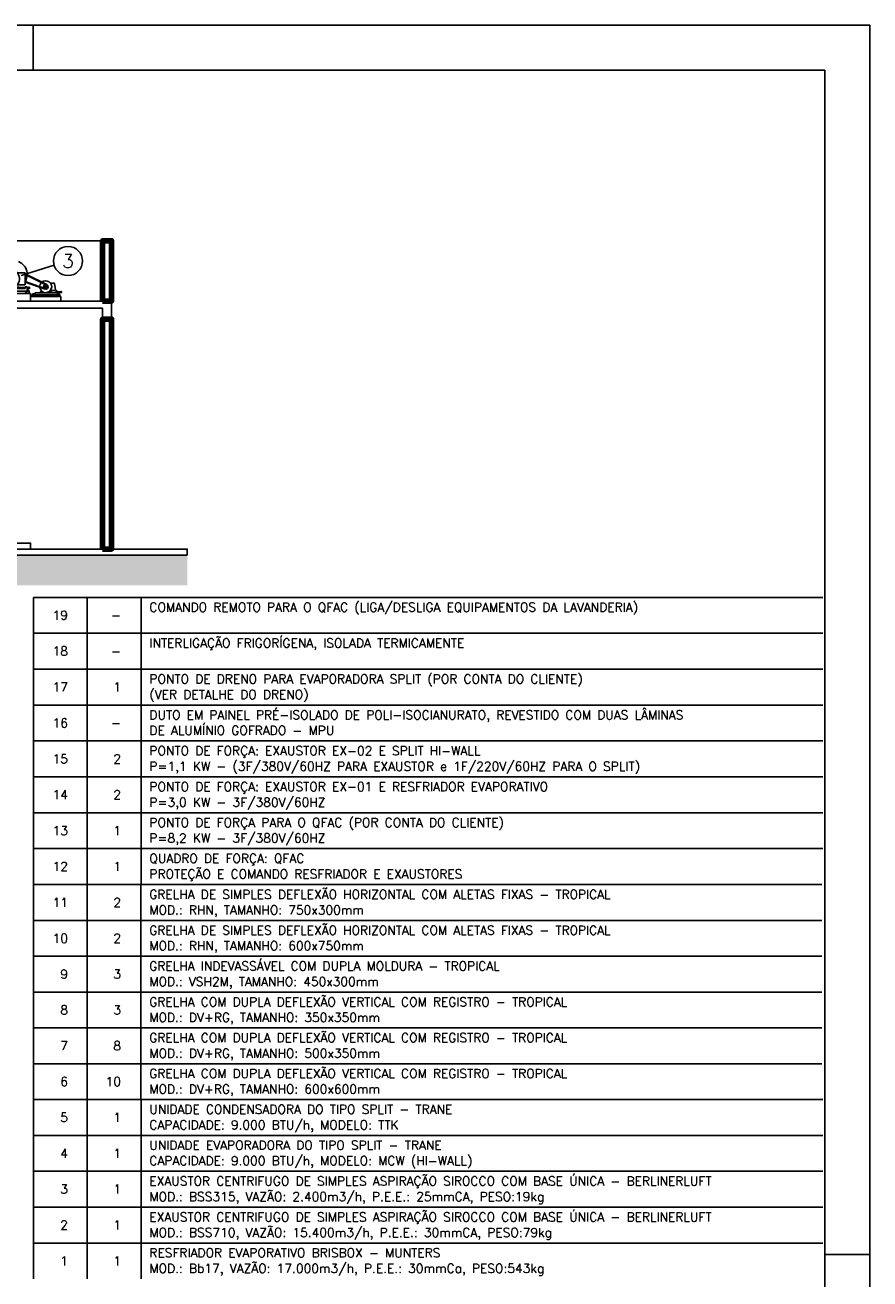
# Model space of a CAD drawing. Header units: inches. Extents: x -35 to 144, y -65 to -22.
# Tile 47 of 47: x 130 to 144, y -43 to -22. Entities that reach past the tile are written whole.
import ezdxf
from ezdxf.enums import TextEntityAlignment as Align

# ---------------------------------------------------------------- set-up
doc = ezdxf.new("R2010")
doc.units = ezdxf.units.IN
doc.header["$MEASUREMENT"] = 0
doc.layers.add('ALV-ALT', color=7, linetype='Continuous', lineweight=90)
for name, color, linetype in [('AR-DUTO VENTILAÇÃO', 11, 'Continuous'), ('AR-EQUIP', 80, 'Continuous'), ('AR_LEGENDA', 7, 'Continuous'), ('AR_TEXTO-15', 6, 'Continuous'), ('AR_TEXTO-20', 5, 'Continuous'), ('HTC - GER', 254, 'Continuous'), ('PIS-CTE', 7, 'Continuous'), ('VIS-V05', 8, 'Continuous'), ('VIS-V06', 9, 'Continuous')]:
    doc.layers.add(name, color=color, linetype=linetype)
doc.styles.add('AR_TEXTO-15', font='romans.shx', dxfattribs={"height": 0.225})
doc.styles.add('AR_TEXTO-20', font='ROMANS.shx', dxfattribs={"height": 0.4})

# ---------------------------------------------------------------- blocks, each defined once
blk = doc.blocks.new('ARQ - CORTE A')
at = {"layer": 'HTC - GER'}
h = blk.add_hatch(dxfattribs=at)
h.set_pattern_fill('EARTH', color=256, angle=45)
h.set_pattern_definition([(45, (-95.25556, -108.1163), (3e-17, 0.3535534), [0.25, -0.25]), (45, (-95.32185, -108.05002), (3e-17, 0.3535534), [0.25, -0.25]), (45, (-95.38814, -107.98373), (3e-17, 0.3535534), [0.25, -0.25]), (135, (-95.38814, -107.93953), (-0.3535534, 6e-17), [0.25, -0.25]), (135, (-95.32185, -107.87324), (-0.3535534, 6e-17), [0.25, -0.25]), (135, (-95.25556, -107.80695), (-0.3535534, 6e-17), [0.25, -0.25])])
h.paths.add_polyline_path([(28.971, 0), (23.565, 0), (23.565, -0.4), (22.915, -0.4), (22.915, 0), (20.017, 0), (20.017, 0.05), (1.067, 0.05), (1.067, 0), (0, 0), (0, -0.5), (28.971, -0.5)])
at = {"layer": 'ALV-ALT'}
for points in [[(27.565, 4.22), (27.715, 4.22), (27.715, 5.22), (27.565, 5.22)], [(27.565, 0.1), (27.715, 0.1), (27.715, 3.92), (27.565, 3.92)]]:
    blk.add_lwpolyline(points, close=True, dxfattribs=at)
at = {"layer": 'PIS-CTE', "color": 7}
blk.add_lwpolyline([(19.967, 4.22), (27.715, 4.22), (27.715, 3.92), (27.565, 3.92), (27.565, 4.1), (23.565, 4.1), (23.565, 3.92), (23.415, 3.92), (23.415, 4.1), (20.117, 4.1), (20.117, 3.92), (19.967, 3.92), (19.967, 4.22)], dxfattribs=at)
at = {"layer": 'PIS-CTE'}
for points in [[(23.565, 0.1), (28.971, 0.1), (28.971, 0)], [(23.565, 0), (28.971, 0)]]:
    blk.add_lwpolyline(points, dxfattribs=at)
at = {"layer": 'VIS-V05'}
blk.add_lwpolyline([(24.567, 0.1), (24.567, 0.2), (26.367, 0.2), (26.367, 0.1)], dxfattribs=at)
at = {"layer": 'VIS-V06'}
blk.add_line((27.565, 5.22), (20.117, 5.22), dxfattribs=at)
blk = doc.blocks.new('BSS710 CORTE')
at = {"layer": 'AR-EQUIP'}
for p, q in [((0.531, 1.403), (-0.367, 1.403)), ((-0.367, 1.403), (-0.367, 0.918)), ((0, 1.112), (0.243, 1.355)), ((0.243, 1.355), (0.585, 1.355)), ((0.531, 1.403), (0.531, 1.355)), ((0.828, 1.112), (0.585, 1.355)), ((0, 0), (0, 1.112)), ((0.828, 0.841), (0.828, 1.112)), ((0.178, 0.553), (0.178, 0.85)), ((0.181, 0.553), (0.181, 0.847)), ((0.362, 0.855), (0.184, 0.855)), ((0.368, 0.852), (0.187, 0.852)), ((0.327, 0.891), (0.268, 0.891)), ((0.268, 0.855), (0.268, 0.891)), ((0.309, 0.858), (0.358, 0.858)), ((0.309, 0.858), (0.309, 0.855)), ((1.381, 0.322), (0.375, 0.849)), ((1.359, 0.34), (0.414, 0.841)), ((1.424, 0.412), (0.46, 1.03)), ((0.641, 0.852), (0.46, 0.852)), ((0.644, 0.855), (0.466, 0.855)), ((0.47, 0.858), (0.519, 0.858)), ((1.396, 0.418), (0.491, 1.005)), ((0.56, 0.891), (0.501, 0.891)), ((0.519, 0.858), (0.519, 0.855)), ((0.56, 0.855), (0.56, 0.891)), ((0.647, 0.743), (0.647, 0.847)), ((0.65, 0.741), (0.65, 0.85)), ((0.647, 0.553), (0.647, 0.734)), ((0.65, 0.553), (0.65, 0.733)), ((0.828, 0.666), (0.828, 0.832)), ((0.828, 0.125), (0.828, 0.657)), ((0, 0.125), (0.178, 0.553)), ((0.178, 0.553), (0.65, 0.553)), ((0.828, 0.125), (0.65, 0.553)), ((1.653, 0.468), (1.523, 0.468)), ((1.653, 0.268), (1.653, 0.468)), ((1.076, 0.227), (1.076, 0.209)), ((1.076, 0.224), (1.076, 0.211)), ((1.085, 0.229), (1.078, 0.229)), ((1.085, 0.225), (1.078, 0.225)), ((1.085, 0.211), (1.078, 0.211)), ((1.087, 0.227), (1.087, 0.209)), ((1.087, 0.212), (1.087, 0.224)), ((1.117, 0.224), (1.087, 0.224)), ((1.117, 0.212), (1.087, 0.212)), ((1.147, 0.234), (1.117, 0.234)), ((1.117, 0.18), (1.117, 0.234)), ((1.147, 0.208), (1.147, 0.234)), ((1.247, 0.224), (1.147, 0.224)), ((1.247, 0.212), (1.147, 0.212)), ((1.247, 0.208), (1.247, 0.23)), ((1.247, 0.23), (1.302, 0.23)), ((1.247, 0.212), (1.247, 0.224)), ((1.247, 0.212), (1.247, 0.224)), ((1.302, 0.23), (1.31, 0.238)), ((1.311, 0.208), (1.33, 0.227)), ((1.491, 0.208), (1.472, 0.227)), ((1.5, 0.23), (1.491, 0.238)), ((1.555, 0.23), (1.5, 0.23)), ((1.653, 0.268), (1.523, 0.268)), ((1.555, 0.208), (1.555, 0.23)), ((1.555, 0.224), (1.654, 0.224)), ((1.555, 0.212), (1.555, 0.224)), ((1.555, 0.212), (1.555, 0.224)), ((1.555, 0.212), (1.654, 0.212)), ((1.654, 0.208), (1.654, 0.234)), ((1.654, 0.234), (1.684, 0.234)), ((1.684, 0.234), (1.684, 0.18)), ((1.684, 0.224), (1.715, 0.224)), ((1.684, 0.212), (1.715, 0.212)), ((1.715, 0.227), (1.715, 0.209)), ((1.715, 0.212), (1.715, 0.224)), ((1.716, 0.229), (1.724, 0.229)), ((1.716, 0.225), (1.724, 0.225)), ((1.716, 0.211), (1.724, 0.211)), ((1.725, 0.227), (1.725, 0.209)), ((1.725, 0.224), (1.725, 0.211)), ((0, 0.125), (1.74, 0.125)), ((0, 0), (1.74, 0)), ((1.069, 0.159), (1.069, 0.131)), ((1.072, 0.159), (1.072, 0.131)), ((1.089, 0.165), (1.075, 0.165)), ((1.089, 0.162), (1.075, 0.162)), ((1.075, 0.128), (1.119, 0.128)), ((1.075, 0.125), (1.119, 0.125)), ((1.077, 0.165), (1.077, 0.18)), ((1.117, 0.18), (1.077, 0.18)), ((1.712, 0.165), (1.077, 0.165)), ((1.085, 0.207), (1.078, 0.207)), ((1.089, 0.165), (1.089, 0.162)), ((1.119, 0.165), (1.105, 0.165)), ((1.105, 0.162), (1.105, 0.165)), ((1.119, 0.162), (1.105, 0.162)), ((1.122, 0.131), (1.122, 0.159)), ((1.125, 0.131), (1.125, 0.159)), ((1.654, 0.208), (1.147, 0.208)), ((1.555, 0.208), (1.247, 0.208)), ((1.664, 0.159), (1.664, 0.131)), ((1.667, 0.159), (1.667, 0.131)), ((1.684, 0.165), (1.67, 0.165)), ((1.684, 0.162), (1.67, 0.162)), ((1.67, 0.128), (1.714, 0.128)), ((1.67, 0.125), (1.714, 0.125)), ((1.684, 0.18), (1.712, 0.18)), ((1.684, 0.165), (1.684, 0.162)), ((1.7, 0.162), (1.7, 0.165)), ((1.714, 0.165), (1.7, 0.165)), ((1.714, 0.162), (1.7, 0.162)), ((1.712, 0.165), (1.712, 0.18)), ((1.716, 0.207), (1.724, 0.207)), ((1.717, 0.131), (1.717, 0.159)), ((1.72, 0.131), (1.72, 0.159)), ((1.74, 0), (1.74, 0.125))]:
    blk.add_line(p, q, dxfattribs=at)
for centre, radius in [((0.414, 0.941), 0.1), ((0.414, 0.941), 0.025), ((1.401, 0.368), 0.05), ((1.401, 0.368), 0.021)]:
    blk.add_circle(centre, radius, dxfattribs=at)
for centre, radius, start, end in [((0.447, 0.871), 0.476, 5.7097, 67.1938), ((0.361, 1.023), 0.735, 188.2123, 240.618), ((0.184, 0.85), 0.00571, 90, 180), ((0.187, 0.847), 0.00571, 90, 180), ((0.641, 0.847), 0.00571, 0, 90), ((0.644, 0.85), 0.00571, 0, 90), ((0.339, 0.869), 0.583, 352.6937, 4.7818), ((0.339, 0.869), 0.583, 326.9918, 336.6179), ((0.339, 0.869), 0.583, 337.4035, 351.8607), ((1.401, 0.368), 0.158, 175.5297, 134.3998), ((1.401, 0.368), 0.158, 137.4327, 172.4968), ((1.079, 0.227), 0.00271, 119.5464, 240.4536), ((1.094, 0.218), 0.0172, 156.9303, 203.0697), ((1.079, 0.209), 0.00271, 119.5464, 240.4536), ((1.084, 0.227), 0.00271, 299.4957, 60.5043), ((1.07, 0.218), 0.0172, 336.9303, 23.0697), ((1.084, 0.209), 0.00271, 299.4957, 60.5043), ((1.718, 0.227), 0.00271, 119.4957, 240.5043), ((1.732, 0.218), 0.0172, 156.9303, 203.0697), ((1.718, 0.209), 0.00271, 119.4957, 240.5043), ((1.723, 0.227), 0.00271, 299.5464, 60.4536), ((1.708, 0.218), 0.0172, 336.9303, 23.0697), ((1.723, 0.209), 0.00271, 299.5464, 60.4536), ((1.075, 0.159), 0.0061, 90, 180), ((1.075, 0.131), 0.0061, 180, 270), ((1.075, 0.159), 0.003, 90, 180), ((1.075, 0.131), 0.003, 180, 270), ((1.119, 0.159), 0.0061, 0, 90), ((1.119, 0.159), 0.003, 0, 90), ((1.119, 0.131), 0.003, 270, 0), ((1.119, 0.131), 0.0061, 270, 0), ((1.67, 0.159), 0.0061, 90, 180), ((1.67, 0.131), 0.0061, 180, 270), ((1.67, 0.159), 0.003, 90, 180), ((1.67, 0.131), 0.003, 180, 270), ((1.714, 0.159), 0.0061, 0, 90), ((1.714, 0.159), 0.003, 0, 90), ((1.714, 0.131), 0.003, 270, 0), ((1.714, 0.131), 0.0061, 270, 0)]:
    blk.add_arc(centre, radius, start, end, dxfattribs=at)
blk = doc.blocks.new('NR_LEG')
at = {"layer": 'AR_TEXTO-15', "color": 8, "linetype": 'Continuous'}
blk.add_circle((0, 0), 32.2, dxfattribs=at)
at = {"layer": 'AR_TEXTO-15', "color": 6, "linetype": 'Continuous', "style": 'AR_TEXTO-15'}
blk.add_attdef('NR', text='', height=30, dxfattribs=at).set_placement((0, 0), align=Align.MIDDLE_CENTER)
blk = doc.blocks.new('LISTALEG')
at = {"layer": 'AR_LEGENDA', "color": 8}
for p, q in [((0, 80), (1760.4, 80)), ((0, 0), (0, 80)), ((120, 0), (120, 80)), ((240, 0), (240, 80))]:
    blk.add_line(p, q, dxfattribs=at)
at = {"layer": 'AR_TEXTO-20', "color": 2, "linetype": 'Continuous', "style": 'AR_TEXTO-20'}
for tag, p in [('DESC1', (258.6, 48.1)), ('DESC2', (258.6, 13.4))]:
    blk.add_attdef(tag, p, '', height=20, dxfattribs=at)
for tag, p in [('ITEM', (76.9, 30.1)), ('QTD', (195.4, 30.1))]:
    blk.add_attdef(tag, text='', height=20, dxfattribs=at).set_placement(p, align=Align.RIGHT)

msp = doc.modelspace()

# ---------------------------------------------------------------- linework, layer by layer
at = {"color": 7, "linetype": 'Continuous'}
for p, q in [((143.627, -22.478), (82.538, -22.478)), ((143.627, -65.175), (143.627, -22.478)), ((143.627, -42.9), (142.877, -42.9))]:
    msp.add_line(p, q, dxfattribs=at)
msp.add_line((129.721, -23.228), (129.721, -22.478))
at = {"color": 1}
for p, q in [((142.877, -23.228), (84.413, -23.228)), ((142.877, -64.425), (142.877, -23.228))]:
    msp.add_line(p, q, dxfattribs=at)
at = {"layer": 'AR-EQUIP'}
for p, q in [((129.59, -26.611), (129.949, -26.788)), ((129.59, -26.619), (129.924, -26.786)), ((129.59, -26.737), (129.9, -26.848)), ((129.59, -26.746), (129.92, -26.863)), ((130.067, -26.765), (130.011, -26.765)), ((130.092, -26.875), (130.077, -26.773)), ((130.181, -26.987), (129.677, -26.987)), ((130.181, -27.062), (129.677, -27.062)), ((129.705, -26.981), (129.705, -26.962)), ((129.708, -26.981), (129.708, -26.962)), ((129.71, -26.957), (129.72, -26.957)), ((129.71, -26.959), (129.72, -26.959)), ((129.746, -26.984), (129.71, -26.984)), ((129.746, -26.987), (129.71, -26.987)), ((129.713, -26.944), (129.738, -26.944)), ((129.713, -26.944), (129.713, -26.957)), ((129.713, -26.957), (130.158, -26.957)), ((129.72, -26.959), (129.72, -26.957)), ((129.736, -26.957), (129.736, -26.959)), ((129.746, -26.959), (129.736, -26.959)), ((129.738, -26.944), (129.761, -26.925)), ((129.748, -26.962), (129.748, -26.981)), ((129.751, -26.962), (129.751, -26.981)), ((129.761, -26.925), (130.104, -26.925)), ((129.838, -26.91), (129.838, -26.925)), ((129.838, -26.91), (129.874, -26.91)), ((129.838, -26.925), (129.882, -26.925)), ((129.874, -26.91), (129.876, -26.906)), ((129.882, -26.925), (129.889, -26.914)), ((129.982, -26.925), (129.975, -26.914)), ((130.026, -26.925), (129.982, -26.925)), ((129.99, -26.91), (129.988, -26.906)), ((130.026, -26.91), (129.99, -26.91)), ((130.082, -26.885), (130.011, -26.885)), ((130.026, -26.91), (130.026, -26.925)), ((130.093, -26.91), (130.094, -26.909)), ((130.093, -26.91), (130.093, -26.917)), ((130.093, -26.91), (130.104, -26.91)), ((130.093, -26.917), (130.094, -26.919)), ((130.093, -26.917), (130.104, -26.917)), ((130.094, -26.909), (130.094, -26.919)), ((130.094, -26.909), (130.104, -26.909)), ((130.094, -26.919), (130.104, -26.919)), ((130.104, -26.895), (130.12, -26.895)), ((130.104, -26.925), (130.104, -26.895)), ((130.12, -26.925), (130.12, -26.895)), ((130.12, -26.909), (130.184, -26.909)), ((130.12, -26.91), (130.184, -26.91)), ((130.12, -26.917), (130.184, -26.917)), ((130.12, -26.919), (130.184, -26.919)), ((130.12, -26.925), (130.121, -26.925)), ((130.12, -26.981), (130.12, -26.962)), ((130.128, -26.944), (130.121, -26.925)), ((130.123, -26.981), (130.123, -26.962)), ((130.125, -26.959), (130.135, -26.959)), ((130.161, -26.984), (130.125, -26.984)), ((130.161, -26.987), (130.125, -26.987)), ((130.128, -26.944), (130.158, -26.944)), ((130.135, -26.959), (130.135, -26.957)), ((130.151, -26.957), (130.161, -26.957)), ((130.151, -26.957), (130.151, -26.959)), ((130.161, -26.959), (130.151, -26.959)), ((130.158, -26.957), (130.158, -26.944)), ((130.163, -26.962), (130.163, -26.981)), ((130.166, -26.962), (130.166, -26.981)), ((130.181, -27.062), (130.181, -26.987)), ((130.184, -26.906), (130.184, -26.921)), ((130.185, -26.904), (130.192, -26.904)), ((130.185, -26.908), (130.192, -26.908)), ((130.185, -26.919), (130.192, -26.919)), ((130.185, -26.923), (130.192, -26.923)), ((130.193, -26.906), (130.193, -26.921)), ((130.193, -26.909), (130.193, -26.919))]:
    msp.add_line(p, q, dxfattribs=at)
for radius in [0.04, 0.014]:
    msp.add_circle((129.932, -26.825), radius, dxfattribs=at)
for centre, radius, start, end in [((129.398, -26.616), 0.224, 5.3917, 68.2049), ((129.363, -26.617), 0.259, 333.4999, 357.787), ((129.363, -26.617), 0.259, 359.711, 4.9202), ((129.932, -26.825), 0.099, 136.7998, 180.8228), ((129.932, -26.825), 0.099, 185.7953, 131.8273), ((130.067, -26.775), 0.01, 8.425, 90), ((129.71, -26.962), 0.0052, 90, 180), ((129.71, -26.981), 0.0052, 180, 270), ((129.71, -26.962), 0.0025, 90, 180), ((129.71, -26.981), 0.0025, 180, 270), ((129.746, -26.962), 0.0052, 0, 90), ((129.746, -26.962), 0.0025, 0, 90), ((129.746, -26.981), 0.0052, 270, 0), ((129.746, -26.981), 0.0025, 270, 0), ((130.082, -26.875), 0.01, 270, 0), ((130.125, -26.962), 0.0052, 90, 180), ((130.125, -26.981), 0.0052, 180, 270), ((130.125, -26.962), 0.0025, 90, 180), ((130.125, -26.981), 0.0025, 180, 270), ((130.161, -26.962), 0.0052, 0, 90), ((130.161, -26.962), 0.0025, 0, 90), ((130.161, -26.981), 0.0052, 270, 0), ((130.161, -26.981), 0.0025, 270, 0), ((130.187, -26.906), 0.00228, 119.4957, 240.5043), ((130.199, -26.914), 0.0144, 156.9303, 203.0697), ((130.187, -26.921), 0.00228, 119.4957, 240.5043), ((130.191, -26.906), 0.00228, 299.5464, 60.4536), ((130.179, -26.914), 0.0144, 336.9303, 23.0697), ((130.191, -26.921), 0.00228, 299.5464, 60.4536)]:
    msp.add_arc(centre, radius, start, end, dxfattribs=at)
at = {"layer": 'AR_TEXTO-15', "color": 8, "linetype": 'Continuous'}
msp.add_line((130.071, -26.468), (129.523, -26.637), dxfattribs=at)

# ---------------------------------------------------------------- block references
at = {"color": 6}
msp.add_blockref('BSS710 CORTE', (127.937, -27.062), dxfattribs=at)
at = {"color": 1, "xscale": 0.007452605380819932, "yscale": 0.007452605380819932, "zscale": 0.007452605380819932}
for p, values in [((129.727, -32.58), {'ITEM': '19', 'QTD': '-', 'DESC1': 'COMANDO REMOTO PARA O QFAC (LIGA/DESLIGA EQUIPAMENTOS DA LAVANDERIA)'}), ((129.727, -33.176), {'ITEM': '18', 'QTD': '-', 'DESC1': 'INTERLIGAÇÃO FRIGORÍGENA, ISOLADA TERMICAMENTE'}), ((129.727, -33.772), {'ITEM': '17', 'QTD': '1', 'DESC1': 'PONTO DE DRENO PARA EVAPORADORA SPLIT (POR CONTA DO CLIENTE)', 'DESC2': '(VER DETALHE DO DRENO)'}), ((129.727, -34.369), {'ITEM': '16', 'QTD': '-', 'DESC1': 'DUTO EM PAINEL PRÉ-ISOLADO DE POLI-ISOCIANURATO, REVESTIDO COM DUAS LÂMINAS', 'DESC2': 'DE ALUMÍNIO GOFRADO - MPU'}), ((129.727, -40.92), {'ITEM': '5', 'QTD': '1', 'DESC1': 'UNIDADE CONDENSADORA DO TIPO SPLIT - TRANE', 'DESC2': 'CAPACIDADE: 9.000 BTU/h, MODELO: TTK'}), ((129.727, -41.516), {'ITEM': '4', 'QTD': '1', 'DESC1': 'UNIDADE EVAPORADORA DO TIPO SPLIT - TRANE', 'DESC2': 'CAPACIDADE: 9.000 BTU/h, MODELO: MCW (HI-WALL)'})]:
    msp.add_blockref('LISTALEG', p, dxfattribs=at).add_auto_attribs(values)
at = {"color": 6}
for p, xscale, yscale, zscale, values in [((129.729, -37.35), 0.00743977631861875, 0.00743977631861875, 0.00743977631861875, {'ITEM': '11', 'QTD': '2', 'DESC1': 'GRELHA DE SIMPLES DEFLEXÃO HORIZONTAL COM ALETAS FIXAS - TROPICAL', 'DESC2': 'MOD.: RHN, TAMANHO: 750x300mm'}), ((129.729, -37.945), 0.00743977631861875, 0.00743977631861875, 0.00743977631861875, {'ITEM': '10', 'QTD': '2', 'DESC1': 'GRELHA DE SIMPLES DEFLEXÃO HORIZONTAL COM ALETAS FIXAS - TROPICAL', 'DESC2': 'MOD.: RHN, TAMANHO: 600x750mm'}), ((129.729, -38.54), 0.00743977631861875, 0.00743977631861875, 0.00743977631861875, {'ITEM': '9', 'QTD': '3', 'DESC1': 'GRELHA INDEVASSÁVEL COM DUPLA MOLDURA - TROPICAL', 'DESC2': 'MOD.: VSH2M, TAMANHO: 450x300mm'}), ((129.729, -39.135), 0.00743977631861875, 0.00743977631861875, 0.00743977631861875, {'ITEM': '8', 'QTD': '3', 'DESC1': 'GRELHA COM DUPLA DEFLEXÃO VERTICAL COM REGISTRO - TROPICAL', 'DESC2': 'MOD.: DV+RG, TAMANHO: 350x350mm'}), ((129.729, -39.73), 0.00743977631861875, 0.00743977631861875, 0.00743977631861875, {'ITEM': '7', 'QTD': '8', 'DESC1': 'GRELHA COM DUPLA DEFLEXÃO VERTICAL COM REGISTRO - TROPICAL', 'DESC2': 'MOD.: DV+RG, TAMANHO: 500x350mm'}), ((129.729, -40.325), 0.00743977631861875, 0.00743977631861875, 0.00743977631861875, {'ITEM': '6', 'QTD': '10', 'DESC1': 'GRELHA COM DUPLA DEFLEXÃO VERTICAL COM REGISTRO - TROPICAL', 'DESC2': 'MOD.: DV+RG, TAMANHO: 600x600mm'}), ((129.727, -42.112), 0.007452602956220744, 0.007452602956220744, 0.007452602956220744, {'ITEM': '3', 'QTD': '1', 'DESC1': 'EXAUSTOR CENTRIFUGO DE SIMPLES ASPIRAÇÃO SIROCCO COM BASE ÚNICA - BERLINERLUFT', 'DESC2': 'MOD.: BSS315, VAZÃO: 2.400m3/h, P.E.E.: 25mmCA, PESO:19kg'}), ((129.727, -42.708), 0.007452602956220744, 0.007452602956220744, 0.007452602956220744, {'ITEM': '2', 'QTD': '1', 'DESC1': 'EXAUSTOR CENTRIFUGO DE SIMPLES ASPIRAÇÃO SIROCCO COM BASE ÚNICA - BERLINERLUFT', 'DESC2': 'MOD.: BSS710, VAZÃO: 15.400m3/h, P.E.E.: 30mmCA, PESO:79kg'}), ((129.727, -43.304), 0.007452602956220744, 0.007452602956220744, 0.007452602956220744, {'ITEM': '1', 'QTD': '1', 'DESC1': 'RESFRIADOR EVAPORATIVO BRISBOX - MUNTERS', 'DESC2': 'MOD.: Bb17, VAZÃO: 17.000m3/h, P.E.E.: 30mmCa, PESO:543kg'})]:
    msp.add_blockref('LISTALEG', p, dxfattribs=dict(at, xscale=xscale, yscale=yscale, zscale=zscale)).add_auto_attribs(values)
at = {"layer": 'AR-DUTO VENTILAÇÃO'}
msp.add_blockref('ARQ - CORTE A', (103.312, -31.282), dxfattribs=at)
at = {"layer": 'AR_TEXTO-15', "color": 8, "linetype": 'Continuous'}
ref = msp.add_blockref('NR_LEG', (130.302, -26.397), dxfattribs=dict(at, xscale=-0.0075, yscale=0.0075, zscale=0.0075))
ref.add_attrib('NR', '3', dxfattribs={"color": 6, "linetype": 'Continuous', "height": 0.225, "style": 'AR_TEXTO-15'}).set_placement((130.302, -26.397), align=Align.MIDDLE_CENTER)
at = {"layer": 'AR_TEXTO-15', "xscale": 0.007452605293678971, "yscale": 0.007452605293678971, "zscale": 0.007452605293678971}
for p, values in [((129.727, -34.965), {'ITEM': '15', 'QTD': '2', 'DESC1': 'PONTO DE FORÇA: EXAUSTOR EX-02 E SPLIT HI-WALL', 'DESC2': 'P=1,1 KW - (3F/380V/60HZ PARA EXAUSTOR e 1F/220V/60HZ PARA O SPLIT)'}), ((129.727, -35.561), {'ITEM': '14', 'QTD': '2', 'DESC1': 'PONTO DE FORÇA: EXAUSTOR EX-01 E RESFRIADOR EVAPORATIVO', 'DESC2': 'P=3,0 KW - 3F/380V/60HZ'}), ((129.727, -36.157), {'ITEM': '13', 'QTD': '1', 'DESC1': 'PONTO DE FORÇA PARA O QFAC (POR CONTA DO CLIENTE)', 'DESC2': 'P=8,2 KW - 3F/380V/60HZ'}), ((129.727, -36.753), {'ITEM': '12', 'QTD': '1', 'DESC1': 'QUADRO DE FORÇA: QFAC', 'DESC2': 'PROTEÇÃO E COMANDO RESFRIADOR E EXAUSTORES'})]:
    msp.add_blockref('LISTALEG', p, dxfattribs=at).add_auto_attribs(values)

doc.saveas('drawing.dxf')
